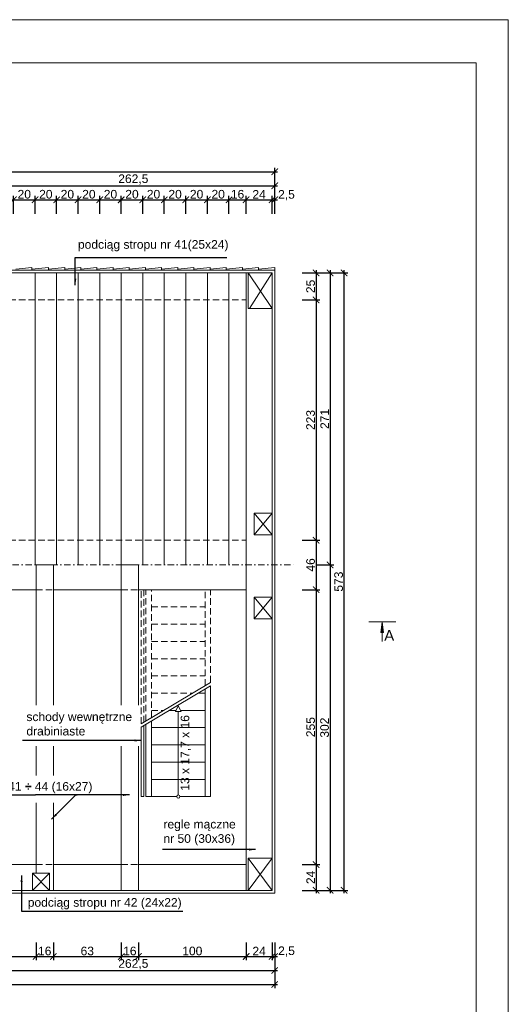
# Model space of a CAD drawing. Header units: millimetres. Extents: x -80660 to 263001, y 590205 to 619905.
# Tile 17 of 64: x -27065 to -22529, y 610767 to 619905. Entities that reach past the tile are written whole.
import ezdxf

# ---------------------------------------------------------------- set-up
doc = ezdxf.new("R2010")
doc.units = ezdxf.units.MM
doc.linetypes.add('DASHDOTX2', pattern=[2, 1, -0.5, 0, -0.5])
doc.linetypes.add('DASHEDX2', pattern=[1.5, 1, -0.5])
for name, color, linetype, lineweight in [('l.c.9', 3, 'Continuous', 9), ('l.k.k. 5', 4, 'DASHEDX2', 5), ('l.kr.kp.9', 5, 'DASHDOTX2', 9)]:
    doc.layers.add(name, color=color, linetype=linetype, lineweight=lineweight)
doc.styles.add('styl1', font='arial.ttf')
doc.dimstyles.new('stefan', dxfattribs={"dimtxt": 80, "dimasz": 60, "dimexe": 35, "dimexo": 0, "dimgap": 10, "dimtad": 1, "dimdec": 1, "dimlfac": 0.1, "dimtxsty": 'styl1', "dimblk": 'ARCHTICK', "dimcen": 2.5, "dimdle": 25, "dimadec": 0, "dimazin": 0, "dimtfac": 1, "dimtdec": 1, "dimtmove": 0, "dimatfit": 3, "dimfxl": 1, "dimarcsym": 0})

# ---------------------------------------------------------------- blocks, each defined once
blk = doc.blocks.new('_ArchTick')
at = {"color": 0, "const_width": 0.15}
blk.add_lwpolyline([(-0.5, -0.5), (0.5, 0.5)], dxfattribs=at)
blk = doc.blocks.new('*D340')
at = {"layer": 'Defpoints', "color": 0}
for p in [(-26752.7, 611340.2), (-26122.7, 611340.2), (-26122.7, 611210.2)]:
    blk.add_point(p, dxfattribs=at)
at = {"layer": 'l.c.9', "color": 0, "lineweight": -2}
for p, q in [((-26752.7, 611340.2), (-26752.7, 611175.2)), ((-26122.7, 611340.2), (-26122.7, 611175.2)), ((-26777.7, 611210.2), (-26097.7, 611210.2))]:
    blk.add_line(p, q, dxfattribs=at)
at = {"layer": 'l.c.9', "color": 0, "lineweight": -2, "xscale": 60, "yscale": 60, "zscale": 60, "rotation": 180}
blk.add_blockref('_ArchTick', (-26752.7, 611210.2), dxfattribs=at)
at = {"layer": 'l.c.9', "color": 0, "lineweight": -2, "xscale": 60, "yscale": 60, "zscale": 60}
blk.add_blockref('_ArchTick', (-26122.7, 611210.2), dxfattribs=at)
at = {"layer": 'l.c.9', "color": 0, "insert": (-26437.7, 611261), "char_height": 80, "attachment_point": 5, "style": 'styl1'}
blk.add_mtext('63', dxfattribs=at)
blk = doc.blocks.new('*D321')
at = {"layer": 'Defpoints', "color": 0}
for p in [(-26522.7, 618233.3), (-26722.7, 618103.3), (-26522.7, 618103.3)]:
    blk.add_point(p, dxfattribs=at)
at = {"layer": 'l.c.9', "color": 0, "lineweight": -2}
for p, q in [((-26722.7, 618103.3), (-26722.7, 618268.3)), ((-26522.7, 618103.3), (-26522.7, 618268.3)), ((-26747.7, 618233.3), (-26497.7, 618233.3))]:
    blk.add_line(p, q, dxfattribs=at)
at = {"layer": 'l.c.9', "color": 0, "lineweight": -2, "xscale": 60, "yscale": 60, "zscale": 60, "rotation": 180}
blk.add_blockref('_ArchTick', (-26722.7, 618233.3), dxfattribs=at)
at = {"layer": 'l.c.9', "color": 0, "lineweight": -2, "xscale": 60, "yscale": 60, "zscale": 60}
blk.add_blockref('_ArchTick', (-26522.7, 618233.3), dxfattribs=at)
at = {"layer": 'l.c.9', "color": 0, "insert": (-26622.7, 618284.2), "char_height": 80, "attachment_point": 5, "style": 'styl1'}
blk.add_mtext('20', dxfattribs=at)
blk = doc.blocks.new('*D298')
at = {"layer": 'Defpoints', "color": 0}
for p in [(-24697.7, 618363.3), (-27322.7, 618233.3), (-24697.7, 618233.3)]:
    blk.add_point(p, dxfattribs=at)
at = {"layer": 'l.c.9', "color": 0, "lineweight": -2}
for p, q in [((-27347.7, 618363.3), (-24672.7, 618363.3)), ((-27322.7, 618233.3), (-27322.7, 618398.3)), ((-24697.7, 618233.3), (-24697.7, 618398.3))]:
    blk.add_line(p, q, dxfattribs=at)
at = {"layer": 'l.c.9', "color": 0, "lineweight": -2, "xscale": 60, "yscale": 60, "zscale": 60, "rotation": 180}
blk.add_blockref('_ArchTick', (-27322.7, 618363.3), dxfattribs=at)
at = {"layer": 'l.c.9', "color": 0, "lineweight": -2, "xscale": 60, "yscale": 60, "zscale": 60}
blk.add_blockref('_ArchTick', (-24697.7, 618363.3), dxfattribs=at)
at = {"layer": 'l.c.9', "color": 0, "insert": (-26010.2, 618421.4), "char_height": 80, "attachment_point": 5, "style": 'styl1'}
blk.add_mtext('262,5', dxfattribs=at)
blk = doc.blocks.new('*D297')
at = {"layer": 'Defpoints', "color": 0}
for p in [(-24697.7, 618493.3), (-29947.7, 618363.3), (-24697.7, 618363.3)]:
    blk.add_point(p, dxfattribs=at)
at = {"layer": 'l.c.9', "color": 0, "lineweight": -2}
for p, q in [((-29972.7, 618493.3), (-24672.7, 618493.3)), ((-29947.7, 618363.3), (-29947.7, 618528.3)), ((-24697.7, 618363.3), (-24697.7, 618528.3))]:
    blk.add_line(p, q, dxfattribs=at)
at = {"layer": 'l.c.9', "color": 0, "lineweight": -2, "xscale": 60, "yscale": 60, "zscale": 60, "rotation": 180}
blk.add_blockref('_ArchTick', (-29947.7, 618493.3), dxfattribs=at)
at = {"layer": 'l.c.9', "color": 0, "lineweight": -2, "xscale": 60, "yscale": 60, "zscale": 60}
blk.add_blockref('_ArchTick', (-24697.7, 618493.3), dxfattribs=at)
at = {"layer": 'l.c.9', "color": 0, "insert": (-27322.7, 618544.2), "char_height": 80, "attachment_point": 5, "style": 'styl1'}
blk.add_mtext('525', dxfattribs=at)
blk = doc.blocks.new('*D296')
at = {"layer": 'Defpoints', "color": 0}
for p in [(-27322.7, 611210.2), (-24697.7, 611210.2), (-24697.7, 611080.2)]:
    blk.add_point(p, dxfattribs=at)
at = {"layer": 'l.c.9', "color": 0, "lineweight": -2}
for p, q in [((-27322.7, 611210.2), (-27322.7, 611045.2)), ((-24697.7, 611210.2), (-24697.7, 611045.2)), ((-27347.7, 611080.2), (-24672.7, 611080.2))]:
    blk.add_line(p, q, dxfattribs=at)
at = {"layer": 'l.c.9', "color": 0, "lineweight": -2, "xscale": 60, "yscale": 60, "zscale": 60, "rotation": 180}
blk.add_blockref('_ArchTick', (-27322.7, 611080.2), dxfattribs=at)
at = {"layer": 'l.c.9', "color": 0, "lineweight": -2, "xscale": 60, "yscale": 60, "zscale": 60}
blk.add_blockref('_ArchTick', (-24697.7, 611080.2), dxfattribs=at)
at = {"layer": 'l.c.9', "color": 0, "insert": (-26010.2, 611138.2), "char_height": 80, "attachment_point": 5, "style": 'styl1'}
blk.add_mtext('262,5', dxfattribs=at)
blk = doc.blocks.new('*D295')
at = {"layer": 'Defpoints', "color": 0}
for p in [(-29947.7, 611080.2), (-24697.7, 611080.2), (-24697.7, 610950.2)]:
    blk.add_point(p, dxfattribs=at)
at = {"layer": 'l.c.9', "color": 0, "lineweight": -2}
for p, q in [((-29947.7, 611080.2), (-29947.7, 610915.2)), ((-24697.7, 611080.2), (-24697.7, 610915.2)), ((-29972.7, 610950.2), (-24672.7, 610950.2))]:
    blk.add_line(p, q, dxfattribs=at)
at = {"layer": 'l.c.9', "color": 0, "lineweight": -2, "xscale": 60, "yscale": 60, "zscale": 60, "rotation": 180}
blk.add_blockref('_ArchTick', (-29947.7, 610950.2), dxfattribs=at)
at = {"layer": 'l.c.9', "color": 0, "lineweight": -2, "xscale": 60, "yscale": 60, "zscale": 60}
blk.add_blockref('_ArchTick', (-24697.7, 610950.2), dxfattribs=at)
at = {"layer": 'l.c.9', "color": 0, "insert": (-27322.7, 611001), "char_height": 80, "attachment_point": 5, "style": 'styl1'}
blk.add_mtext('525', dxfattribs=at)
blk = doc.blocks.new('*D339')
at = {"layer": 'Defpoints', "color": 0}
for p in [(-26912.7, 611340.2), (-26752.7, 611340.2), (-26752.7, 611210.2)]:
    blk.add_point(p, dxfattribs=at)
at = {"layer": 'l.c.9', "color": 0, "lineweight": -2}
for p, q in [((-26912.7, 611340.2), (-26912.7, 611175.2)), ((-26752.7, 611340.2), (-26752.7, 611175.2)), ((-26937.7, 611210.2), (-26727.7, 611210.2))]:
    blk.add_line(p, q, dxfattribs=at)
at = {"layer": 'l.c.9', "color": 0, "lineweight": -2, "xscale": 60, "yscale": 60, "zscale": 60, "rotation": 180}
blk.add_blockref('_ArchTick', (-26912.7, 611210.2), dxfattribs=at)
at = {"layer": 'l.c.9', "color": 0, "lineweight": -2, "xscale": 60, "yscale": 60, "zscale": 60}
blk.add_blockref('_ArchTick', (-26752.7, 611210.2), dxfattribs=at)
at = {"layer": 'l.c.9', "color": 0, "insert": (-26832.7, 611261), "char_height": 80, "attachment_point": 5, "style": 'styl1'}
blk.add_mtext('16', dxfattribs=at)
blk = doc.blocks.new('*D338')
at = {"layer": 'Defpoints', "color": 0}
for p in [(-27512.7, 611340.2), (-26912.7, 611340.2), (-26912.7, 611210.2)]:
    blk.add_point(p, dxfattribs=at)
at = {"layer": 'l.c.9', "color": 0, "lineweight": -2}
for p, q in [((-27512.7, 611340.2), (-27512.7, 611175.2)), ((-26912.7, 611340.2), (-26912.7, 611175.2)), ((-27537.7, 611210.2), (-26887.7, 611210.2))]:
    blk.add_line(p, q, dxfattribs=at)
at = {"layer": 'l.c.9', "color": 0, "lineweight": -2, "xscale": 60, "yscale": 60, "zscale": 60, "rotation": 180}
blk.add_blockref('_ArchTick', (-27512.7, 611210.2), dxfattribs=at)
at = {"layer": 'l.c.9', "color": 0, "lineweight": -2, "xscale": 60, "yscale": 60, "zscale": 60}
blk.add_blockref('_ArchTick', (-26912.7, 611210.2), dxfattribs=at)
at = {"layer": 'l.c.9', "color": 0, "insert": (-27212.7, 611261), "char_height": 80, "attachment_point": 5, "style": 'styl1'}
blk.add_mtext('60', dxfattribs=at)
blk = doc.blocks.new('*D320')
at = {"layer": 'Defpoints', "color": 0}
for p in [(-26722.7, 618233.3), (-26922.7, 618103.3), (-26722.7, 618103.3)]:
    blk.add_point(p, dxfattribs=at)
at = {"layer": 'l.c.9', "color": 0, "lineweight": -2}
for p, q in [((-26922.7, 618103.3), (-26922.7, 618268.3)), ((-26722.7, 618103.3), (-26722.7, 618268.3)), ((-26947.7, 618233.3), (-26697.7, 618233.3))]:
    blk.add_line(p, q, dxfattribs=at)
at = {"layer": 'l.c.9', "color": 0, "lineweight": -2, "xscale": 60, "yscale": 60, "zscale": 60, "rotation": 180}
blk.add_blockref('_ArchTick', (-26922.7, 618233.3), dxfattribs=at)
at = {"layer": 'l.c.9', "color": 0, "lineweight": -2, "xscale": 60, "yscale": 60, "zscale": 60}
blk.add_blockref('_ArchTick', (-26722.7, 618233.3), dxfattribs=at)
at = {"layer": 'l.c.9', "color": 0, "insert": (-26822.7, 618284.2), "char_height": 80, "attachment_point": 5, "style": 'styl1'}
blk.add_mtext('20', dxfattribs=at)
blk = doc.blocks.new('*D319')
at = {"layer": 'Defpoints', "color": 0}
for p in [(-26922.7, 618233.3), (-27122.7, 618103.3), (-26922.7, 618103.3)]:
    blk.add_point(p, dxfattribs=at)
at = {"layer": 'l.c.9', "color": 0, "lineweight": -2}
for p, q in [((-27122.7, 618103.3), (-27122.7, 618268.3)), ((-26922.7, 618103.3), (-26922.7, 618268.3)), ((-27147.7, 618233.3), (-26897.7, 618233.3))]:
    blk.add_line(p, q, dxfattribs=at)
at = {"layer": 'l.c.9', "color": 0, "lineweight": -2, "xscale": 60, "yscale": 60, "zscale": 60, "rotation": 180}
blk.add_blockref('_ArchTick', (-27122.7, 618233.3), dxfattribs=at)
at = {"layer": 'l.c.9', "color": 0, "lineweight": -2, "xscale": 60, "yscale": 60, "zscale": 60}
blk.add_blockref('_ArchTick', (-26922.7, 618233.3), dxfattribs=at)
at = {"layer": 'l.c.9', "color": 0, "insert": (-27022.7, 618284.2), "char_height": 80, "attachment_point": 5, "style": 'styl1'}
blk.add_mtext('20', dxfattribs=at)
blk = doc.blocks.new('*D359')
at = {"layer": 'Defpoints', "color": 0}
for p in [(-24443.4, 617554.4), (-24443.4, 617304.4), (-24313.4, 617304.4)]:
    blk.add_point(p, dxfattribs=at)
at = {"layer": 'l.c.9', "color": 0, "lineweight": -2}
for p, q in [((-24443.4, 617554.4), (-24278.4, 617554.4)), ((-24313.4, 617579.4), (-24313.4, 617279.4)), ((-24443.4, 617304.4), (-24278.4, 617304.4))]:
    blk.add_line(p, q, dxfattribs=at)
at = {"layer": 'l.c.9', "color": 0, "lineweight": -2, "xscale": 60, "yscale": 60, "zscale": 60}
for p, rotation in [((-24313.4, 617554.4), 90), ((-24313.4, 617304.4), 270)]:
    blk.add_blockref('_ArchTick', p, dxfattribs=dict(at, rotation=rotation))
at = {"layer": 'l.c.9', "color": 0, "insert": (-24364.3, 617429.4), "char_height": 80, "attachment_point": 5, "rotation": 90, "style": 'styl1'}
blk.add_mtext('25', dxfattribs=at)
blk = doc.blocks.new('*D358')
at = {"layer": 'Defpoints', "color": 0}
for p in [(-24443.4, 617304.4), (-24443.4, 615074.4), (-24313.4, 615074.4)]:
    blk.add_point(p, dxfattribs=at)
at = {"layer": 'l.c.9', "color": 0, "lineweight": -2}
for p, q in [((-24443.4, 617304.4), (-24278.4, 617304.4)), ((-24313.4, 617329.4), (-24313.4, 615049.4)), ((-24443.4, 615074.4), (-24278.4, 615074.4))]:
    blk.add_line(p, q, dxfattribs=at)
at = {"layer": 'l.c.9', "color": 0, "lineweight": -2, "xscale": 60, "yscale": 60, "zscale": 60}
for p, rotation in [((-24313.4, 617304.4), 90), ((-24313.4, 615074.4), 270)]:
    blk.add_blockref('_ArchTick', p, dxfattribs=dict(at, rotation=rotation))
at = {"layer": 'l.c.9', "color": 0, "insert": (-24364.3, 616189.4), "char_height": 80, "attachment_point": 5, "rotation": 90, "style": 'styl1'}
blk.add_mtext('223', dxfattribs=at)
blk = doc.blocks.new('*D357')
at = {"layer": 'Defpoints', "color": 0}
for p in [(-24443.4, 615074.4), (-24443.4, 614614.4), (-24313.4, 614614.4)]:
    blk.add_point(p, dxfattribs=at)
at = {"layer": 'l.c.9', "color": 0, "lineweight": -2}
for p, q in [((-24443.4, 615074.4), (-24278.4, 615074.4)), ((-24313.4, 615099.4), (-24313.4, 614589.4)), ((-24443.4, 614614.4), (-24278.4, 614614.4))]:
    blk.add_line(p, q, dxfattribs=at)
at = {"layer": 'l.c.9', "color": 0, "lineweight": -2, "xscale": 60, "yscale": 60, "zscale": 60}
for p, rotation in [((-24313.4, 615074.4), 90), ((-24313.4, 614614.4), 270)]:
    blk.add_blockref('_ArchTick', p, dxfattribs=dict(at, rotation=rotation))
at = {"layer": 'l.c.9', "color": 0, "insert": (-24364.3, 614844.4), "char_height": 80, "attachment_point": 5, "rotation": 90, "style": 'styl1'}
blk.add_mtext('46', dxfattribs=at)
blk = doc.blocks.new('*D356')
at = {"layer": 'Defpoints', "color": 0}
for p in [(-24443.4, 614614.4), (-24443.4, 612064.4), (-24313.4, 612064.4)]:
    blk.add_point(p, dxfattribs=at)
at = {"layer": 'l.c.9', "color": 0, "lineweight": -2}
for p, q in [((-24443.4, 614614.4), (-24278.4, 614614.4)), ((-24313.4, 614639.4), (-24313.4, 612039.4)), ((-24443.4, 612064.4), (-24278.4, 612064.4))]:
    blk.add_line(p, q, dxfattribs=at)
at = {"layer": 'l.c.9', "color": 0, "lineweight": -2, "xscale": 60, "yscale": 60, "zscale": 60}
for p, rotation in [((-24313.4, 614614.4), 90), ((-24313.4, 612064.4), 270)]:
    blk.add_blockref('_ArchTick', p, dxfattribs=dict(at, rotation=rotation))
at = {"layer": 'l.c.9', "color": 0, "insert": (-24364.3, 613339.4), "char_height": 80, "attachment_point": 5, "rotation": 90, "style": 'styl1'}
blk.add_mtext('255', dxfattribs=at)
blk = doc.blocks.new('*D355')
at = {"layer": 'Defpoints', "color": 0}
for p in [(-24443.4, 612064.4), (-24443.4, 611824.4), (-24313.4, 611824.4)]:
    blk.add_point(p, dxfattribs=at)
at = {"layer": 'l.c.9', "color": 0, "lineweight": -2}
for p, q in [((-24443.4, 612064.4), (-24278.4, 612064.4)), ((-24313.4, 612089.4), (-24313.4, 611799.4)), ((-24443.4, 611824.4), (-24278.4, 611824.4))]:
    blk.add_line(p, q, dxfattribs=at)
at = {"layer": 'l.c.9', "color": 0, "lineweight": -2, "xscale": 60, "yscale": 60, "zscale": 60}
for p, rotation in [((-24313.4, 612064.4), 90), ((-24313.4, 611824.4), 270)]:
    blk.add_blockref('_ArchTick', p, dxfattribs=dict(at, rotation=rotation))
at = {"layer": 'l.c.9', "color": 0, "insert": (-24363.6, 611944.4), "char_height": 80, "attachment_point": 5, "rotation": 90, "style": 'styl1'}
blk.add_mtext('24', dxfattribs=at)
blk = doc.blocks.new('*D354')
at = {"layer": 'Defpoints', "color": 0}
for p in [(-24313.4, 617554.4), (-24313.4, 614844.4), (-24183.4, 614844.4)]:
    blk.add_point(p, dxfattribs=at)
at = {"layer": 'l.c.9', "color": 0, "lineweight": -2}
for p, q in [((-24313.4, 617554.4), (-24148.4, 617554.4)), ((-24183.4, 617579.4), (-24183.4, 614819.4)), ((-24313.4, 614844.4), (-24148.4, 614844.4))]:
    blk.add_line(p, q, dxfattribs=at)
at = {"layer": 'l.c.9', "color": 0, "lineweight": -2, "xscale": 60, "yscale": 60, "zscale": 60}
for p, rotation in [((-24183.4, 617554.4), 90), ((-24183.4, 614844.4), 270)]:
    blk.add_blockref('_ArchTick', p, dxfattribs=dict(at, rotation=rotation))
at = {"layer": 'l.c.9', "color": 0, "insert": (-24233.6, 616199.4), "char_height": 80, "attachment_point": 5, "rotation": 90, "style": 'styl1'}
blk.add_mtext('271', dxfattribs=at)
blk = doc.blocks.new('*D353')
at = {"layer": 'Defpoints', "color": 0}
for p in [(-24313.4, 614844.4), (-24313.4, 611824.4), (-24183.4, 611824.4)]:
    blk.add_point(p, dxfattribs=at)
at = {"layer": 'l.c.9', "color": 0, "lineweight": -2}
for p, q in [((-24313.4, 614844.4), (-24148.4, 614844.4)), ((-24183.4, 614869.4), (-24183.4, 611799.4)), ((-24313.4, 611824.4), (-24148.4, 611824.4))]:
    blk.add_line(p, q, dxfattribs=at)
at = {"layer": 'l.c.9', "color": 0, "lineweight": -2, "xscale": 60, "yscale": 60, "zscale": 60}
for p, rotation in [((-24183.4, 614844.4), 90), ((-24183.4, 611824.4), 270)]:
    blk.add_blockref('_ArchTick', p, dxfattribs=dict(at, rotation=rotation))
at = {"layer": 'l.c.9', "color": 0, "insert": (-24234.3, 613334.4), "char_height": 80, "attachment_point": 5, "rotation": 90, "style": 'styl1'}
blk.add_mtext('302', dxfattribs=at)
blk = doc.blocks.new('*D352')
at = {"layer": 'Defpoints', "color": 0}
for p in [(-24183.4, 617554.4), (-24053.4, 617554.4), (-24183.4, 611824.4)]:
    blk.add_point(p, dxfattribs=at)
at = {"layer": 'l.c.9', "color": 0, "lineweight": -2}
for p, q in [((-24183.4, 617554.4), (-24018.4, 617554.4)), ((-24053.4, 611799.4), (-24053.4, 617579.4)), ((-24183.4, 611824.4), (-24018.4, 611824.4))]:
    blk.add_line(p, q, dxfattribs=at)
at = {"layer": 'l.c.9', "color": 0, "lineweight": -2, "xscale": 60, "yscale": 60, "zscale": 60}
for p, rotation in [((-24053.4, 617554.4), 90), ((-24053.4, 611824.4), 270)]:
    blk.add_blockref('_ArchTick', p, dxfattribs=dict(at, rotation=rotation))
at = {"layer": 'l.c.9', "color": 0, "insert": (-24104.3, 614689.4), "char_height": 80, "attachment_point": 5, "rotation": 90, "style": 'styl1'}
blk.add_mtext('573', dxfattribs=at)
blk = doc.blocks.new('*D343')
at = {"layer": 'Defpoints', "color": 0}
for p in [(-24962.7, 611340.2), (-24722.7, 611340.2), (-24722.7, 611210.2)]:
    blk.add_point(p, dxfattribs=at)
at = {"layer": 'l.c.9', "color": 0, "lineweight": -2}
for p, q in [((-24962.7, 611340.2), (-24962.7, 611175.2)), ((-24722.7, 611340.2), (-24722.7, 611175.2)), ((-24987.7, 611210.2), (-24697.7, 611210.2))]:
    blk.add_line(p, q, dxfattribs=at)
at = {"layer": 'l.c.9', "color": 0, "lineweight": -2, "xscale": 60, "yscale": 60, "zscale": 60, "rotation": 180}
blk.add_blockref('_ArchTick', (-24962.7, 611210.2), dxfattribs=at)
at = {"layer": 'l.c.9', "color": 0, "lineweight": -2, "xscale": 60, "yscale": 60, "zscale": 60}
blk.add_blockref('_ArchTick', (-24722.7, 611210.2), dxfattribs=at)
at = {"layer": 'l.c.9', "color": 0, "insert": (-24842.7, 611260.3), "char_height": 80, "attachment_point": 5, "style": 'styl1'}
blk.add_mtext('24', dxfattribs=at)
blk = doc.blocks.new('*D342')
at = {"layer": 'Defpoints', "color": 0}
for p in [(-25962.7, 611340.2), (-24962.7, 611340.2), (-24962.7, 611210.2)]:
    blk.add_point(p, dxfattribs=at)
at = {"layer": 'l.c.9', "color": 0, "lineweight": -2}
for p, q in [((-25962.7, 611340.2), (-25962.7, 611175.2)), ((-24962.7, 611340.2), (-24962.7, 611175.2)), ((-25987.7, 611210.2), (-24937.7, 611210.2))]:
    blk.add_line(p, q, dxfattribs=at)
at = {"layer": 'l.c.9', "color": 0, "lineweight": -2, "xscale": 60, "yscale": 60, "zscale": 60, "rotation": 180}
blk.add_blockref('_ArchTick', (-25962.7, 611210.2), dxfattribs=at)
at = {"layer": 'l.c.9', "color": 0, "lineweight": -2, "xscale": 60, "yscale": 60, "zscale": 60}
blk.add_blockref('_ArchTick', (-24962.7, 611210.2), dxfattribs=at)
at = {"layer": 'l.c.9', "color": 0, "insert": (-25462.7, 611261), "char_height": 80, "attachment_point": 5, "style": 'styl1'}
blk.add_mtext('100', dxfattribs=at)
blk = doc.blocks.new('*D341')
at = {"layer": 'Defpoints', "color": 0}
for p in [(-26122.7, 611340.2), (-25962.7, 611340.2), (-25962.7, 611210.2)]:
    blk.add_point(p, dxfattribs=at)
at = {"layer": 'l.c.9', "color": 0, "lineweight": -2}
for p, q in [((-26122.7, 611340.2), (-26122.7, 611175.2)), ((-25962.7, 611340.2), (-25962.7, 611175.2)), ((-26147.7, 611210.2), (-25937.7, 611210.2))]:
    blk.add_line(p, q, dxfattribs=at)
at = {"layer": 'l.c.9', "color": 0, "lineweight": -2, "xscale": 60, "yscale": 60, "zscale": 60, "rotation": 180}
blk.add_blockref('_ArchTick', (-26122.7, 611210.2), dxfattribs=at)
at = {"layer": 'l.c.9', "color": 0, "lineweight": -2, "xscale": 60, "yscale": 60, "zscale": 60}
blk.add_blockref('_ArchTick', (-25962.7, 611210.2), dxfattribs=at)
at = {"layer": 'l.c.9', "color": 0, "insert": (-26042.7, 611261), "char_height": 80, "attachment_point": 5, "style": 'styl1'}
blk.add_mtext('16', dxfattribs=at)
blk = doc.blocks.new('*D330')
at = {"layer": 'Defpoints', "color": 0}
for p in [(-24722.7, 618233.3), (-24962.7, 618103.3), (-24722.7, 618103.3)]:
    blk.add_point(p, dxfattribs=at)
at = {"layer": 'l.c.9', "color": 0, "lineweight": -2}
for p, q in [((-24962.7, 618103.3), (-24962.7, 618268.3)), ((-24722.7, 618103.3), (-24722.7, 618268.3)), ((-24987.7, 618233.3), (-24697.7, 618233.3))]:
    blk.add_line(p, q, dxfattribs=at)
at = {"layer": 'l.c.9', "color": 0, "lineweight": -2, "xscale": 60, "yscale": 60, "zscale": 60, "rotation": 180}
blk.add_blockref('_ArchTick', (-24962.7, 618233.3), dxfattribs=at)
at = {"layer": 'l.c.9', "color": 0, "lineweight": -2, "xscale": 60, "yscale": 60, "zscale": 60}
blk.add_blockref('_ArchTick', (-24722.7, 618233.3), dxfattribs=at)
at = {"layer": 'l.c.9', "color": 0, "insert": (-24842.7, 618283.5), "char_height": 80, "attachment_point": 5, "style": 'styl1'}
blk.add_mtext('24', dxfattribs=at)
blk = doc.blocks.new('*D329')
at = {"layer": 'Defpoints', "color": 0}
for p in [(-24962.7, 618233.3), (-25122.7, 618103.3), (-24962.7, 618103.3)]:
    blk.add_point(p, dxfattribs=at)
at = {"layer": 'l.c.9', "color": 0, "lineweight": -2}
for p, q in [((-25122.7, 618103.3), (-25122.7, 618268.3)), ((-24962.7, 618103.3), (-24962.7, 618268.3)), ((-25147.7, 618233.3), (-24937.7, 618233.3))]:
    blk.add_line(p, q, dxfattribs=at)
at = {"layer": 'l.c.9', "color": 0, "lineweight": -2, "xscale": 60, "yscale": 60, "zscale": 60, "rotation": 180}
blk.add_blockref('_ArchTick', (-25122.7, 618233.3), dxfattribs=at)
at = {"layer": 'l.c.9', "color": 0, "lineweight": -2, "xscale": 60, "yscale": 60, "zscale": 60}
blk.add_blockref('_ArchTick', (-24962.7, 618233.3), dxfattribs=at)
at = {"layer": 'l.c.9', "color": 0, "insert": (-25042.7, 618284.2), "char_height": 80, "attachment_point": 5, "style": 'styl1'}
blk.add_mtext('16', dxfattribs=at)
blk = doc.blocks.new('*D328')
at = {"layer": 'Defpoints', "color": 0}
for p in [(-25122.7, 618233.3), (-25322.7, 618103.3), (-25122.7, 618103.3)]:
    blk.add_point(p, dxfattribs=at)
at = {"layer": 'l.c.9', "color": 0, "lineweight": -2}
for p, q in [((-25322.7, 618103.3), (-25322.7, 618268.3)), ((-25122.7, 618103.3), (-25122.7, 618268.3)), ((-25347.7, 618233.3), (-25097.7, 618233.3))]:
    blk.add_line(p, q, dxfattribs=at)
at = {"layer": 'l.c.9', "color": 0, "lineweight": -2, "xscale": 60, "yscale": 60, "zscale": 60, "rotation": 180}
blk.add_blockref('_ArchTick', (-25322.7, 618233.3), dxfattribs=at)
at = {"layer": 'l.c.9', "color": 0, "lineweight": -2, "xscale": 60, "yscale": 60, "zscale": 60}
blk.add_blockref('_ArchTick', (-25122.7, 618233.3), dxfattribs=at)
at = {"layer": 'l.c.9', "color": 0, "insert": (-25222.7, 618284.2), "char_height": 80, "attachment_point": 5, "style": 'styl1'}
blk.add_mtext('20', dxfattribs=at)
blk = doc.blocks.new('*D327')
at = {"layer": 'Defpoints', "color": 0}
for p in [(-25322.7, 618233.3), (-25522.7, 618103.3), (-25322.7, 618103.3)]:
    blk.add_point(p, dxfattribs=at)
at = {"layer": 'l.c.9', "color": 0, "lineweight": -2}
for p, q in [((-25522.7, 618103.3), (-25522.7, 618268.3)), ((-25322.7, 618103.3), (-25322.7, 618268.3)), ((-25547.7, 618233.3), (-25297.7, 618233.3))]:
    blk.add_line(p, q, dxfattribs=at)
at = {"layer": 'l.c.9', "color": 0, "lineweight": -2, "xscale": 60, "yscale": 60, "zscale": 60, "rotation": 180}
blk.add_blockref('_ArchTick', (-25522.7, 618233.3), dxfattribs=at)
at = {"layer": 'l.c.9', "color": 0, "lineweight": -2, "xscale": 60, "yscale": 60, "zscale": 60}
blk.add_blockref('_ArchTick', (-25322.7, 618233.3), dxfattribs=at)
at = {"layer": 'l.c.9', "color": 0, "insert": (-25422.7, 618284.2), "char_height": 80, "attachment_point": 5, "style": 'styl1'}
blk.add_mtext('20', dxfattribs=at)
blk = doc.blocks.new('*D326')
at = {"layer": 'Defpoints', "color": 0}
for p in [(-25522.7, 618233.3), (-25722.7, 618103.3), (-25522.7, 618103.3)]:
    blk.add_point(p, dxfattribs=at)
at = {"layer": 'l.c.9', "color": 0, "lineweight": -2}
for p, q in [((-25722.7, 618103.3), (-25722.7, 618268.3)), ((-25522.7, 618103.3), (-25522.7, 618268.3)), ((-25747.7, 618233.3), (-25497.7, 618233.3))]:
    blk.add_line(p, q, dxfattribs=at)
at = {"layer": 'l.c.9', "color": 0, "lineweight": -2, "xscale": 60, "yscale": 60, "zscale": 60, "rotation": 180}
blk.add_blockref('_ArchTick', (-25722.7, 618233.3), dxfattribs=at)
at = {"layer": 'l.c.9', "color": 0, "lineweight": -2, "xscale": 60, "yscale": 60, "zscale": 60}
blk.add_blockref('_ArchTick', (-25522.7, 618233.3), dxfattribs=at)
at = {"layer": 'l.c.9', "color": 0, "insert": (-25622.7, 618284.2), "char_height": 80, "attachment_point": 5, "style": 'styl1'}
blk.add_mtext('20', dxfattribs=at)
blk = doc.blocks.new('*D325')
at = {"layer": 'Defpoints', "color": 0}
for p in [(-25722.7, 618233.3), (-25922.7, 618103.3), (-25722.7, 618103.3)]:
    blk.add_point(p, dxfattribs=at)
at = {"layer": 'l.c.9', "color": 0, "lineweight": -2}
for p, q in [((-25922.7, 618103.3), (-25922.7, 618268.3)), ((-25722.7, 618103.3), (-25722.7, 618268.3)), ((-25947.7, 618233.3), (-25697.7, 618233.3))]:
    blk.add_line(p, q, dxfattribs=at)
at = {"layer": 'l.c.9', "color": 0, "lineweight": -2, "xscale": 60, "yscale": 60, "zscale": 60, "rotation": 180}
blk.add_blockref('_ArchTick', (-25922.7, 618233.3), dxfattribs=at)
at = {"layer": 'l.c.9', "color": 0, "lineweight": -2, "xscale": 60, "yscale": 60, "zscale": 60}
blk.add_blockref('_ArchTick', (-25722.7, 618233.3), dxfattribs=at)
at = {"layer": 'l.c.9', "color": 0, "insert": (-25822.7, 618284.2), "char_height": 80, "attachment_point": 5, "style": 'styl1'}
blk.add_mtext('20', dxfattribs=at)
blk = doc.blocks.new('*D324')
at = {"layer": 'Defpoints', "color": 0}
for p in [(-25922.7, 618233.3), (-26122.7, 618103.3), (-25922.7, 618103.3)]:
    blk.add_point(p, dxfattribs=at)
at = {"layer": 'l.c.9', "color": 0, "lineweight": -2}
for p, q in [((-26122.7, 618103.3), (-26122.7, 618268.3)), ((-25922.7, 618103.3), (-25922.7, 618268.3)), ((-26147.7, 618233.3), (-25897.7, 618233.3))]:
    blk.add_line(p, q, dxfattribs=at)
at = {"layer": 'l.c.9', "color": 0, "lineweight": -2, "xscale": 60, "yscale": 60, "zscale": 60, "rotation": 180}
blk.add_blockref('_ArchTick', (-26122.7, 618233.3), dxfattribs=at)
at = {"layer": 'l.c.9', "color": 0, "lineweight": -2, "xscale": 60, "yscale": 60, "zscale": 60}
blk.add_blockref('_ArchTick', (-25922.7, 618233.3), dxfattribs=at)
at = {"layer": 'l.c.9', "color": 0, "insert": (-26022.7, 618284.2), "char_height": 80, "attachment_point": 5, "style": 'styl1'}
blk.add_mtext('20', dxfattribs=at)
blk = doc.blocks.new('*D323')
at = {"layer": 'Defpoints', "color": 0}
for p in [(-26122.7, 618233.3), (-26322.7, 618103.3), (-26122.7, 618103.3)]:
    blk.add_point(p, dxfattribs=at)
at = {"layer": 'l.c.9', "color": 0, "lineweight": -2}
for p, q in [((-26322.7, 618103.3), (-26322.7, 618268.3)), ((-26122.7, 618103.3), (-26122.7, 618268.3)), ((-26347.7, 618233.3), (-26097.7, 618233.3))]:
    blk.add_line(p, q, dxfattribs=at)
at = {"layer": 'l.c.9', "color": 0, "lineweight": -2, "xscale": 60, "yscale": 60, "zscale": 60, "rotation": 180}
blk.add_blockref('_ArchTick', (-26322.7, 618233.3), dxfattribs=at)
at = {"layer": 'l.c.9', "color": 0, "lineweight": -2, "xscale": 60, "yscale": 60, "zscale": 60}
blk.add_blockref('_ArchTick', (-26122.7, 618233.3), dxfattribs=at)
at = {"layer": 'l.c.9', "color": 0, "insert": (-26222.7, 618284.2), "char_height": 80, "attachment_point": 5, "style": 'styl1'}
blk.add_mtext('20', dxfattribs=at)
blk = doc.blocks.new('*D322')
at = {"layer": 'Defpoints', "color": 0}
for p in [(-26322.7, 618233.3), (-26522.7, 618103.3), (-26322.7, 618103.3)]:
    blk.add_point(p, dxfattribs=at)
at = {"layer": 'l.c.9', "color": 0, "lineweight": -2}
for p, q in [((-26522.7, 618103.3), (-26522.7, 618268.3)), ((-26322.7, 618103.3), (-26322.7, 618268.3)), ((-26547.7, 618233.3), (-26297.7, 618233.3))]:
    blk.add_line(p, q, dxfattribs=at)
at = {"layer": 'l.c.9', "color": 0, "lineweight": -2, "xscale": 60, "yscale": 60, "zscale": 60, "rotation": 180}
blk.add_blockref('_ArchTick', (-26522.7, 618233.3), dxfattribs=at)
at = {"layer": 'l.c.9', "color": 0, "lineweight": -2, "xscale": 60, "yscale": 60, "zscale": 60}
blk.add_blockref('_ArchTick', (-26322.7, 618233.3), dxfattribs=at)
at = {"layer": 'l.c.9', "color": 0, "insert": (-26422.7, 618284.2), "char_height": 80, "attachment_point": 5, "style": 'styl1'}
blk.add_mtext('20', dxfattribs=at)
blk = doc.blocks.new('*D304')
at = {"layer": 'Defpoints', "color": 0}
for p in [(-24697.7, 618233.3), (-24722.7, 618103.3), (-24697.7, 618103.3)]:
    blk.add_point(p, dxfattribs=at)
at = {"layer": 'l.c.9', "color": 0, "lineweight": -2}
for p, q in [((-24722.7, 618103.3), (-24722.7, 618268.3)), ((-24697.7, 618103.3), (-24697.7, 618268.3)), ((-24747.7, 618233.3), (-24672.7, 618233.3))]:
    blk.add_line(p, q, dxfattribs=at)
at = {"layer": 'l.c.9', "color": 0, "lineweight": -2, "xscale": 60, "yscale": 60, "zscale": 60, "rotation": 180}
blk.add_blockref('_ArchTick', (-24722.7, 618233.3), dxfattribs=at)
at = {"layer": 'l.c.9', "color": 0, "lineweight": -2, "xscale": 60, "yscale": 60, "zscale": 60}
blk.add_blockref('_ArchTick', (-24697.7, 618233.3), dxfattribs=at)
at = {"layer": 'l.c.9', "color": 0, "insert": (-24588.6, 618275.7), "char_height": 80, "attachment_point": 5, "style": 'styl1'}
blk.add_mtext('2,5', dxfattribs=at)
blk = doc.blocks.new('*D303')
at = {"layer": 'Defpoints', "color": 0}
for p in [(-24722.7, 611340.2), (-24697.7, 611340.2), (-24697.7, 611210.2)]:
    blk.add_point(p, dxfattribs=at)
at = {"layer": 'l.c.9', "color": 0, "lineweight": -2}
for p, q in [((-24722.7, 611340.2), (-24722.7, 611175.2)), ((-24697.7, 611340.2), (-24697.7, 611175.2)), ((-24747.7, 611210.2), (-24672.7, 611210.2))]:
    blk.add_line(p, q, dxfattribs=at)
at = {"layer": 'l.c.9', "color": 0, "lineweight": -2, "xscale": 60, "yscale": 60, "zscale": 60, "rotation": 180}
blk.add_blockref('_ArchTick', (-24722.7, 611210.2), dxfattribs=at)
at = {"layer": 'l.c.9', "color": 0, "lineweight": -2, "xscale": 60, "yscale": 60, "zscale": 60}
blk.add_blockref('_ArchTick', (-24697.7, 611210.2), dxfattribs=at)
at = {"layer": 'l.c.9', "color": 0, "insert": (-24588.1, 611256.4), "char_height": 80, "attachment_point": 5, "style": 'styl1'}
blk.add_mtext('2,5', dxfattribs=at)

msp = doc.modelspace()

# ---------------------------------------------------------------- hatches: boundary and pattern name
at = {"layer": 'l.c.9'}
msp.add_hatch(color=0, dxfattribs=at).paths.add_polyline_path([(-23699.06, 614317.73), (-23711.56, 614217.73), (-23686.56, 614217.73)])

# ---------------------------------------------------------------- linework, layer by layer
at = {"layer": 'l.c.9', "color": 0}
for p, q in [((-33028.74, 619904.52), (-22528.74, 619904.52)), ((-33028.74, 619904.52), (-22528.74, 619904.52)), ((-22528.74, 619904.52), (-22528.74, 605054.52)), ((-22528.74, 619904.52), (-22528.74, 605054.52)), ((-31528.74, 619504.52), (-22828.74, 619504.52)), ((-22828.74, 619504.52), (-22828.74, 605354.52)), ((-29947.66, 617579.37), (-24697.66, 617579.37)), ((-29922.66, 617554.37), (-24722.66, 617554.37)), ((-26952.66, 617604.37), (-27102.66, 617589.37)), ((-26797.66, 617604.37), (-26952.66, 617589.37)), ((-26952.66, 617604.37), (-26952.66, 617579.37)), ((-26922.66, 614844.37), (-26922.66, 617554.37)), ((-26647.66, 617604.37), (-26797.66, 617589.37)), ((-26797.66, 617604.37), (-26797.66, 617579.37)), ((-26722.66, 614844.37), (-26722.66, 617554.37)), ((-26647.66, 617604.37), (-26647.66, 617579.37)), ((-26497.66, 617604.37), (-26647.66, 617589.37)), ((-26522.66, 614844.37), (-26522.66, 617554.37)), ((-26497.66, 617604.37), (-26497.66, 617579.37)), ((-26347.66, 617604.37), (-26497.66, 617589.37)), ((-26347.66, 617604.37), (-26347.66, 617579.37)), ((-26197.66, 617604.37), (-26347.66, 617589.37)), ((-26322.66, 614844.37), (-26322.66, 617554.37)), ((-26197.66, 617604.37), (-26197.66, 617579.37)), ((-26047.66, 617604.37), (-26197.66, 617589.37)), ((-26122.66, 614844.37), (-26122.66, 617554.37)), ((-25897.66, 617604.37), (-26047.66, 617589.37)), ((-26047.66, 617604.37), (-26047.66, 617579.37)), ((-25922.66, 614844.37), (-25922.66, 617554.37)), ((-25897.66, 617604.37), (-25897.66, 617579.37)), ((-25747.66, 617604.37), (-25897.66, 617589.37)), ((-25747.66, 617604.37), (-25747.66, 617579.37)), ((-25597.66, 617604.37), (-25747.66, 617589.37)), ((-25722.66, 614844.37), (-25722.66, 617554.37)), ((-25597.66, 617604.37), (-25597.66, 617579.37)), ((-25447.66, 617604.37), (-25597.66, 617589.37)), ((-25597.66, 617604.37), (-25597.66, 617604.37)), ((-25522.66, 614844.37), (-25522.66, 617554.37)), ((-25447.66, 617604.37), (-25447.66, 617579.37)), ((-25297.66, 617604.37), (-25447.66, 617589.37)), ((-25322.66, 614844.37), (-25322.66, 617554.37)), ((-25147.66, 617604.37), (-25297.66, 617589.37)), ((-25297.66, 617604.37), (-25297.66, 617579.37)), ((-25147.66, 617604.37), (-25147.66, 617579.37)), ((-24997.66, 617604.37), (-25147.66, 617589.37)), ((-25122.66, 614844.37), (-25122.66, 617554.37)), ((-24847.66, 617604.37), (-24997.66, 617589.37)), ((-24997.66, 617604.37), (-24997.66, 617579.37)), ((-24962.66, 611824.37), (-24962.66, 617554.37)), ((-24942.66, 617554.37), (-24722.66, 617224.37)), ((-24942.66, 617224.37), (-24942.66, 617554.37)), ((-24932.66, 617224.37), (-24722.66, 617554.37)), ((-24697.66, 617604.37), (-24847.66, 617589.37)), ((-24847.66, 617604.37), (-24847.66, 617579.37)), ((-24722.66, 617224.37), (-24722.66, 617554.37)), ((-24697.66, 617604.37), (-24697.66, 617579.37)), ((-24697.66, 611799.37), (-24697.66, 617579.37)), ((-24942.66, 617224.37), (-24722.66, 617224.37)), ((-24932.66, 617224.37), (-24722.66, 617224.37)), ((-24722.66, 612124.37), (-24722.66, 617224.37)), ((-24722.66, 612874.37), (-24722.66, 616174.37)), ((-24887.66, 615324.14), (-24887.66, 615124.14)), ((-24722.66, 615324.14), (-24887.66, 615124.14)), ((-24887.66, 615324.14), (-24722.66, 615124.14)), ((-24887.66, 615324.14), (-24722.66, 615324.14)), ((-24722.66, 615114.14), (-24722.66, 615284.14)), ((-24887.66, 615124.14), (-24722.66, 615124.14)), ((-26912.66, 613542.03), (-26912.66, 614844.37)), ((-26912.66, 614844.37), (-26752.66, 614844.37)), ((-26752.66, 613542.03), (-26752.66, 614844.37)), ((-26122.66, 613542.03), (-26122.66, 614844.37)), ((-26122.66, 614844.37), (-25962.66, 614844.37)), ((-25962.66, 613542.03), (-25962.66, 614844.37)), ((-27512.66, 614614.37), (-26912.66, 614614.37)), ((-26752.66, 614614.37), (-26122.66, 614614.37)), ((-25962.66, 614614.37), (-24962.66, 614614.37)), ((-24887.66, 614544.14), (-24887.66, 614344.14)), ((-24722.66, 614544.14), (-24887.66, 614344.14)), ((-24887.66, 614544.14), (-24722.66, 614344.14)), ((-24887.66, 614544.14), (-24722.66, 614544.14)), ((-24722.66, 614384.14), (-24722.66, 614554.14)), ((-24887.66, 614344.14), (-24722.66, 614344.14)), ((-23824.06, 614317.73), (-23574.06, 614317.73)), ((-23699.06, 614317.73), (-23711.56, 614217.73)), ((-23699.06, 614317.73), (-23686.56, 614217.73)), ((-23711.56, 614217.73), (-23686.56, 614217.73)), ((-23699.06, 614132.55), (-23699.06, 614217.73)), ((-25292.66, 613754.37), (-25937.66, 613370.22)), ((-25292.66, 613721.71), (-25937.66, 613337.57)), ((-25292.66, 612694.37), (-25292.66, 613721.71)), ((-25405.73, 613654.37), (-25342.66, 613654.37)), ((-25342.66, 612694.37), (-25342.66, 613691.93)), ((-25592.66, 613535.5), (-25617.66, 613485.5)), ((-25592.66, 613535.5), (-25567.66, 613485.5)), ((-25674.38, 613494.37), (-25613.23, 613494.37)), ((-25567.66, 613485.5), (-25617.66, 613485.5)), ((-25592.66, 612709.37), (-25592.66, 613485.5)), ((-25572.09, 613494.37), (-25342.66, 613494.37)), ((-25937.66, 612694.37), (-25937.66, 613337.57)), ((-25912.66, 612694.37), (-25912.66, 613352.45)), ((-25892.66, 612694.37), (-25892.66, 613364.37)), ((-25842.66, 612694.37), (-25842.66, 613394.14)), ((-25842.66, 613334.37), (-25342.66, 613334.37)), ((-26912.66, 612891.29), (-26912.66, 613160.85)), ((-26752.66, 612891.29), (-26752.66, 613160.85)), ((-26122.66, 611824.37), (-26122.66, 613160.85)), ((-25962.66, 611824.37), (-25962.66, 613160.85)), ((-25842.66, 613174.37), (-25342.66, 613174.37)), ((-25842.66, 613014.37), (-25342.66, 613014.37)), ((-25842.66, 612854.37), (-25342.66, 612854.37)), ((-25912.66, 612694.37), (-25937.66, 612694.37)), ((-25892.66, 612694.37), (-25607.66, 612694.37)), ((-25577.66, 612694.37), (-25292.66, 612694.37)), ((-26912.66, 611984.37), (-26912.66, 612635.62)), ((-26752.66, 611824.37), (-26752.66, 612635.62)), ((-27512.66, 612064.37), (-26912.66, 612064.37)), ((-26752.66, 612064.37), (-26122.66, 612064.37)), ((-25962.66, 612064.37), (-24962.66, 612064.37)), ((-24722.66, 612124.37), (-24942.66, 611824.37)), ((-24942.66, 612124.37), (-24722.66, 611824.37)), ((-24942.66, 612124.37), (-24722.66, 612124.37)), ((-24942.66, 611824.37), (-24942.66, 612124.37)), ((-24722.66, 612124.37), (-24722.66, 611824.37)), ((-26947.66, 611824.37), (-26947.66, 611984.37)), ((-26947.66, 611984.37), (-26787.66, 611984.37)), ((-26947.66, 611984.37), (-26787.66, 611824.37)), ((-26787.66, 611984.37), (-26947.66, 611824.37)), ((-26787.66, 611824.37), (-26787.66, 611984.37)), ((-29947.66, 611799.37), (-24697.66, 611799.37)), ((-29702.66, 611824.37), (-24722.66, 611824.37))]:
    msp.add_line(p, q, dxfattribs=at)
msp.add_circle((-25592.66, 612694.37), 15, dxfattribs=at)
at = {"layer": 'l.k.k. 5', "color": 0, "ltscale": 60}
for p, q in [((-29682.66, 617304.37), (-24962.66, 617304.37)), ((-29682.66, 615074.37), (-24962.66, 615074.37)), ((-26912.66, 614614.37), (-26752.66, 614614.37)), ((-26122.66, 614614.37), (-25962.66, 614614.37)), ((-25937.66, 614614.37), (-25912.66, 614614.37)), ((-25937.66, 613370.22), (-25937.66, 614614.37)), ((-25912.66, 613385.11), (-25912.66, 614614.37)), ((-25892.66, 613397.02), (-25892.66, 614614.37)), ((-25892.66, 614614.37), (-25292.66, 614614.37)), ((-25842.66, 613426.8), (-25842.66, 614614.37)), ((-25342.66, 613724.59), (-25342.66, 614614.37)), ((-25292.66, 613754.37), (-25292.66, 614614.37)), ((-25842.66, 614454.37), (-25342.66, 614454.37)), ((-25842.66, 614294.37), (-25342.66, 614294.37)), ((-25842.66, 614134.37), (-25342.66, 614134.37)), ((-25842.66, 613974.37), (-25342.66, 613974.37)), ((-25842.66, 613814.37), (-25342.66, 613814.37)), ((-25842.66, 613654.37), (-25460.56, 613654.37)), ((-25842.66, 613494.37), (-25729.21, 613494.37)), ((-26912.66, 612064.37), (-26752.66, 612064.37)), ((-26122.66, 612064.37), (-25962.66, 612064.37))]:
    msp.add_line(p, q, dxfattribs=at)
at = {"layer": 'l.kr.kp.9', "color": 0, "ltscale": 60}
msp.add_line((-30135.51, 614844.37), (-24501.7, 614844.37), dxfattribs=at)

# ---------------------------------------------------------------- texts
at = {"layer": 'l.c.9', "color": 0, "width": 2924.252, "attachment_point": 1}
for s, insert, char_height in [('{\\fArial|b0|i0|c238|p34;podciąg stropu nr 41(25x24)}', (-26524.4, 617858.79), 80), ('{\\fArial|b0|i0|c238|p34;A}', (-23680.94, 614240.11), 100), ('{\\fArial|b0|i0|c238|p34;schody wewnętrzne\\Pdrabiniaste}', (-27002.83, 613475.16), 80), ('{\\fArial|b0|i0|c238|p34;\\H1.6x;belki stropu nr 41 \\fArial Rounded MT Bold|b0|i0|c0|p32;÷\\fArial|b0|i0|c238|p34; 44 (16x27)\\fArial Rounded MT Bold|b0|i0|c0|p32;\\P\\fArial|b0|i0|c238|p34;\\H0.625x; }', (-27904.9, 612829.39), 50), ('{\\fArial|b0|i0|c238|p34;regle mączne\\Pnr 50 (30x36)}', (-25730.42, 612478.53), 80), ('{\\fArial|b0|i0|c238|p34;podciąg stropu nr 42 (24x22)}', (-26990.36, 611752.13), 80)]:
    msp.add_mtext(s, dxfattribs=dict(at, insert=insert, char_height=char_height))
at = {"layer": 'l.c.9', "color": 0, "insert": (-25570.98, 612748.71), "char_height": 80, "width": 2924.252, "attachment_point": 1, "rotation": 90}
msp.add_mtext('{\\fArial|b0|i0|c238|p34;13 x 17,7 x 16 }', dxfattribs=at)

# ---------------------------------------------------------------- dimensions: what is measured, and where the dimension line sits
at = {"layer": 'l.c.9', "color": 0}
for base, p1, p2, picture, middle in [((-24697.66, 618493.31), (-29947.66, 618363.31), (-24697.66, 618363.31), '*D297', (-27322.66, 618544.15)), ((-24697.66, 610950.16), (-29947.66, 611080.16), (-24697.66, 611080.16), '*D295', (-27322.66, 611001))]:
    dim = msp.add_linear_dim(base=base, p1=p1, p2=p2, dimstyle='stefan', dxfattribs=at)
    dim.commit()
    dim.dimension.update_dxf_attribs({"geometry": picture, "text_midpoint": middle})
for base, p1, p2, picture, middle in [((-24697.66, 618363.31), (-27322.66, 618233.31), (-24697.66, 618233.31), '*D298', (-26010.16, 618421.38)), ((-26922.66, 618233.31), (-27122.66, 618103.31), (-26922.66, 618103.31), '*D319', (-27022.66, 618284.15)), ((-26722.66, 618233.31), (-26922.66, 618103.31), (-26722.66, 618103.31), '*D320', (-26822.66, 618284.15)), ((-26522.66, 618233.31), (-26722.66, 618103.31), (-26522.66, 618103.31), '*D321', (-26622.66, 618284.15)), ((-26322.66, 618233.31), (-26522.66, 618103.31), (-26322.66, 618103.31), '*D322', (-26422.66, 618284.15)), ((-26122.66, 618233.31), (-26322.66, 618103.31), (-26122.66, 618103.31), '*D323', (-26222.66, 618284.15)), ((-25922.66, 618233.31), (-26122.66, 618103.31), (-25922.66, 618103.31), '*D324', (-26022.66, 618284.15)), ((-25722.66, 618233.31), (-25922.66, 618103.31), (-25722.66, 618103.31), '*D325', (-25822.66, 618284.15)), ((-25522.66, 618233.31), (-25722.66, 618103.31), (-25522.66, 618103.31), '*D326', (-25622.66, 618284.15)), ((-25322.66, 618233.31), (-25522.66, 618103.31), (-25322.66, 618103.31), '*D327', (-25422.66, 618284.15)), ((-25122.66, 618233.31), (-25322.66, 618103.31), (-25122.66, 618103.31), '*D328', (-25222.66, 618284.15)), ((-24962.66, 618233.31), (-25122.66, 618103.31), (-24962.66, 618103.31), '*D329', (-25042.66, 618284.15)), ((-24722.66, 618233.31), (-24962.66, 618103.31), (-24722.66, 618103.31), '*D330', (-24842.66, 618283.47)), ((-26912.66, 611210.16), (-27512.66, 611340.16), (-26912.66, 611340.16), '*D338', (-27212.66, 611261)), ((-26752.66, 611210.16), (-26912.66, 611340.16), (-26752.66, 611340.16), '*D339', (-26832.66, 611261)), ((-26122.66, 611210.16), (-26752.66, 611340.16), (-26122.66, 611340.16), '*D340', (-26437.66, 611261.03)), ((-25962.66, 611210.16), (-26122.66, 611340.16), (-25962.66, 611340.16), '*D341', (-26042.66, 611261)), ((-24962.66, 611210.16), (-25962.66, 611340.16), (-24962.66, 611340.16), '*D342', (-25462.66, 611261)), ((-24722.66, 611210.16), (-24962.66, 611340.16), (-24722.66, 611340.16), '*D343', (-24842.66, 611260.32)), ((-24697.66, 611080.16), (-27322.66, 611210.16), (-24697.66, 611210.16), '*D296', (-26010.16, 611138.23))]:
    dim = msp.add_linear_dim(base=base, p1=p1, p2=p2, dimstyle='stefan', override={"dimtmove": 1}, dxfattribs=at)
    dim.commit()
    dim.dimension.update_dxf_attribs({"geometry": picture, "text_midpoint": middle})
for base, p1, p2, picture, middle in [((-24697.66, 618233.31), (-24722.66, 618103.31), (-24697.66, 618103.31), '*D304', (-24588.63, 618275.66)), ((-24697.66, 611210.16), (-24722.66, 611340.16), (-24697.66, 611340.16), '*D303', (-24588.13, 611256.42))]:
    dim = msp.add_linear_dim(base=base, p1=p1, p2=p2, dimstyle='stefan', override={"dimtmove": 2}, dxfattribs=at)
    dim.commit()
    dim.dimension.update_dxf_attribs({"geometry": picture, "text_midpoint": middle, "dimtype": 160})
for base, p1, p2, picture, middle in [((-24313.42, 617304.37), (-24443.42, 617554.37), (-24443.42, 617304.37), '*D359', (-24364.27, 617429.37)), ((-24183.42, 614844.37), (-24313.42, 617554.37), (-24313.42, 614844.37), '*D354', (-24233.59, 616199.37)), ((-24053.42, 617554.37), (-24183.42, 611824.37), (-24183.42, 617554.37), '*D352', (-24104.3, 614689.37))]:
    dim = msp.add_linear_dim(base=base, p1=p1, p2=p2, angle=90, dimstyle='stefan', dxfattribs=at)
    dim.commit()
    dim.dimension.update_dxf_attribs({"geometry": picture, "text_midpoint": middle})
for base, p1, p2, picture, middle in [((-24313.42, 615074.37), (-24443.42, 617304.37), (-24443.42, 615074.37), '*D358', (-24364.3, 616189.37)), ((-24313.42, 614614.37), (-24443.42, 615074.37), (-24443.42, 614614.37), '*D357', (-24364.27, 614844.37)), ((-24183.42, 611824.37), (-24313.42, 614844.37), (-24313.42, 611824.37), '*D353', (-24234.3, 613334.37)), ((-24313.42, 612064.37), (-24443.42, 614614.37), (-24443.42, 612064.37), '*D356', (-24364.27, 613339.37)), ((-24313.42, 611824.37), (-24443.42, 612064.37), (-24443.42, 611824.37), '*D355', (-24363.59, 611944.37))]:
    dim = msp.add_linear_dim(base=base, p1=p1, p2=p2, angle=90, dimstyle='stefan', override={"dimtmove": 1}, dxfattribs=at)
    dim.commit()
    dim.dimension.update_dxf_attribs({"geometry": picture, "text_midpoint": middle})

# ---------------------------------------------------------------- leaders
for points in [[(-26549.33, 617440.24), (-26549.33, 617696.56), (-25141.65, 617696.56)], [(-25937.66, 613215.21), (-27038.05, 613215.21)], [(-28366.69, 612709.73), (-26918.6, 612709.73)], [(-26047.09, 612709.73), (-26918.6, 612709.73)], [(-26769.26, 612485.21), (-26544.74, 612709.73), (-26530.33, 612709.73)], [(-24876.03, 612203.17), (-25737.96, 612203.17)], [(-27047.68, 611962.77), (-27047.68, 611629.63), (-25551.62, 611629.63)]]:
    msp.add_leader(points, dimstyle='stefan', override={"dimgap": 10, "dimtad": 0}, dxfattribs=at)

doc.saveas('drawing.dxf')
